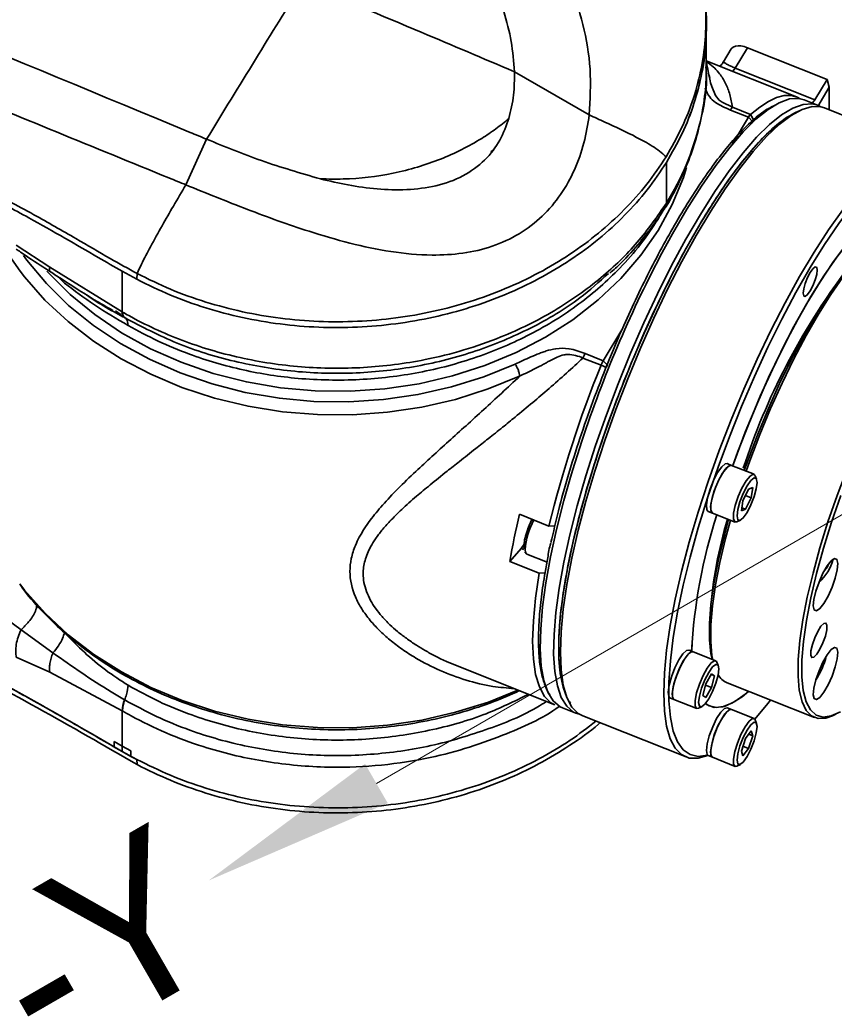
# Model space of a CAD drawing. Header units: millimetres. Extents: x -2031 to 1277, y -458 to 5880.
# Tile 47 of 61: x 1249.81 to 1258.53, y 2697.36 to 2707.9. Entities that reach past the tile are written whole.
import ezdxf
from ezdxf.enums import TextEntityAlignment as Align

# ---------------------------------------------------------------- set-up
doc = ezdxf.new("R2010")
doc.units = ezdxf.units.MM
doc.header["$LTSCALE"] = 5
for name, color, linetype, lineweight in [('1轮廓实线层', 7, 'Continuous', 18), ('6文字层', 3, 'Continuous', 13), ('7标注层', 4, 'Continuous', 13)]:
    doc.layers.add(name, color=color, linetype=linetype, lineweight=lineweight)

msp = doc.modelspace()

# ---------------------------------------------------------------- linework, layer by layer
at = {"linetype": 'Continuous', "lineweight": 35}
for p, q in [((1257.161, 2707.389), (1257.161, 2707.827)), ((1257.428, 2707.582), (1257.345, 2707.443)), ((1257.6, 2707.595), (1257.47, 2707.378)), ((1257.6, 2707.595), (1258.454, 2707.256)), ((1257.163, 2707.436), (1257.159, 2707.446)), ((1258.127, 2707.07), (1257.161, 2707.454)), ((1255.908, 2706.876), (1255.107, 2707.339)), ((1257.47, 2707.378), (1258.324, 2707.038)), ((1258.324, 2707.038), (1258.454, 2707.256)), ((1258.454, 2707.256), (1258.477, 2707.172)), ((1258.477, 2707.172), (1258.355, 2706.968)), ((1258.477, 2706.931), (1258.477, 2707.172)), ((1258.352, 2706.981), (1258.208, 2707.038)), ((1257.611, 2706.852), (1257.418, 2706.929)), ((1257.441, 2706.959), (1257.634, 2706.882)), ((1257.668, 2706.821), (1257.634, 2706.882)), ((1257.89, 2706.977), (1257.853, 2706.959)), ((1258.164, 2706.925), (1258.117, 2706.902)), ((1259.53, 2706.512), (1258.424, 2706.952)), ((1257.437, 2706.56), (1257.611, 2706.852)), ((1257.656, 2706.806), (1257.611, 2706.852)), ((1257.656, 2706.806), (1257.643, 2706.785)), ((1251.813, 2706.617), (1251.59, 2706.129)), ((1254.853, 2706.481), (1254.883, 2706.504)), ((1256.734, 2706.369), (1256.734, 2705.934)), ((1254.238, 2706.115), (1254.239, 2706.115)), ((1256.675, 2705.817), (1256.645, 2705.762)), ((1249.776, 2705.485), (1250.133, 2705.249)), ((1250.133, 2705.249), (1250.91, 2704.769)), ((1251.067, 2705.118), (1250.91, 2705.204)), ((1250.91, 2704.769), (1250.91, 2705.204)), ((1251.067, 2705.118), (1250.91, 2705.204)), ((1250.291, 2705.078), (1250.229, 2705.14)), ((1251.067, 2705.118), (1251.07, 2705.179)), ((1250.897, 2704.738), (1250.838, 2704.78)), ((1250.91, 2704.769), (1250.913, 2704.768)), ((1250.922, 2704.713), (1250.866, 2704.745)), ((1250.936, 2704.708), (1250.934, 2704.709)), ((1256.057, 2704.246), (1256.266, 2704.596)), ((1256.034, 2704.2), (1255.841, 2704.276)), ((1255.864, 2704.323), (1256.057, 2704.246)), ((1256.102, 2704.2), (1256.057, 2704.246)), ((1256.091, 2704.176), (1256.034, 2704.2)), ((1257.429, 2703.128), (1257.384, 2703.146)), ((1257.672, 2703.032), (1257.429, 2703.128)), ((1257.699, 2702.979), (1257.685, 2703.016)), ((1257.552, 2702.75), (1257.613, 2702.874)), ((1257.613, 2702.874), (1257.658, 2702.89)), ((1257.658, 2702.89), (1257.642, 2702.782)), ((1257.58, 2702.806), (1257.642, 2702.782)), ((1257.642, 2702.782), (1257.581, 2702.658)), ((1257.536, 2702.642), (1257.552, 2702.75)), ((1257.541, 2702.674), (1257.581, 2702.658)), ((1255.162, 2702.604), (1255.477, 2702.479)), ((1257.181, 2702.635), (1257.226, 2702.617)), ((1257.226, 2702.617), (1257.468, 2702.521)), ((1257.581, 2702.658), (1257.536, 2702.642)), ((1255.542, 2702.482), (1255.477, 2702.479)), ((1257.489, 2702.523), (1257.525, 2702.54)), ((1255.178, 2702.238), (1255.213, 2702.285)), ((1255.058, 2702.098), (1255.178, 2702.238)), ((1255.178, 2702.238), (1255.208, 2702.226)), ((1255.22, 2702.203), (1255.241, 2702.177)), ((1255.241, 2702.177), (1255.456, 2702.091)), ((1255.373, 2701.973), (1255.058, 2702.098)), ((1258.458, 2702.042), (1258.425, 2702.004)), ((1258.45, 2702.045), (1258.458, 2702.042)), ((1258.468, 2702.071), (1258.458, 2702.042)), ((1255.373, 2701.973), (1255.438, 2701.979)), ((1258.366, 2701.876), (1258.374, 2701.88)), ((1249.358, 2701.716), (1249.827, 2701.369)), ((1249.827, 2701.369), (1250.168, 2701.121)), ((1257.019, 2701.134), (1256.974, 2701.152)), ((1257.261, 2701.038), (1257.019, 2701.134)), ((1250.133, 2700.915), (1249.776, 2701.075)), ((1254.494, 2700.982), (1255.541, 2700.565)), ((1257.289, 2700.985), (1257.275, 2701.022)), ((1250.91, 2700.501), (1250.133, 2700.915)), ((1257.155, 2700.79), (1257.218, 2700.896)), ((1257.215, 2700.891), (1257.25, 2700.877)), ((1257.218, 2700.896), (1257.25, 2700.877)), ((1257.25, 2700.877), (1257.218, 2700.752)), ((1257.124, 2700.665), (1257.155, 2700.79)), ((1257.152, 2700.778), (1257.218, 2700.752)), ((1257.384, 2700.801), (1258.319, 2700.429)), ((1255.649, 2700.695), (1255.668, 2700.645)), ((1257.155, 2700.646), (1257.124, 2700.665)), ((1257.218, 2700.752), (1257.155, 2700.646)), ((1250.934, 2700.621), (1250.936, 2700.619)), ((1256.77, 2700.641), (1256.815, 2700.623)), ((1256.815, 2700.623), (1257.058, 2700.526)), ((1250.91, 2700.501), (1250.91, 2700.124)), ((1250.913, 2700.5), (1250.91, 2700.501)), ((1255.622, 2700.533), (1255.766, 2700.476)), ((1255.766, 2700.476), (1255.803, 2700.465)), ((1257.079, 2700.529), (1257.114, 2700.546)), ((1257.429, 2700.516), (1257.384, 2700.534)), ((1257.412, 2700.515), (1257.429, 2700.516)), ((1257.672, 2700.419), (1257.429, 2700.516)), ((1258.512, 2700.45), (1258.548, 2700.467)), ((1255.838, 2700.447), (1256.944, 2700.008)), ((1257.699, 2700.367), (1257.685, 2700.404)), ((1257.581, 2700.206), (1257.642, 2700.287)), ((1257.615, 2700.251), (1257.658, 2700.234)), ((1257.642, 2700.287), (1257.658, 2700.234)), ((1250.91, 2700.124), (1250.824, 2700.173)), ((1250.824, 2700.115), (1250.824, 2700.173)), ((1257.536, 2700.072), (1257.581, 2700.206)), ((1257.658, 2700.234), (1257.613, 2700.1)), ((1250.91, 2700.066), (1250.824, 2700.115)), ((1251.002, 2700.073), (1250.91, 2700.124)), ((1250.91, 2700.124), (1250.91, 2700.066)), ((1251.067, 2699.98), (1250.91, 2700.066)), ((1251.002, 2700.015), (1250.91, 2700.066)), ((1251.002, 2700.073), (1251.002, 2700.015)), ((1257.552, 2700.019), (1257.536, 2700.072)), ((1257.613, 2700.1), (1257.552, 2700.019)), ((1257.553, 2700.124), (1257.613, 2700.1)), ((1251.067, 2699.98), (1251.002, 2700.015)), ((1251.067, 2699.98), (1251.07, 2699.926)), ((1257.181, 2700.023), (1257.226, 2700.005)), ((1257.226, 2700.005), (1257.468, 2699.908)), ((1257.489, 2699.91), (1257.525, 2699.927))]:
    msp.add_line(p, q, dxfattribs=at)
at = {"linetype": 'Continuous', "lineweight": 35, "flags": 128}
for points in [[(1257.428, 2707.582), (1257.434, 2707.59), (1257.45, 2707.603), (1257.473, 2707.612), (1257.5, 2707.615), (1257.531, 2707.614), (1257.565, 2707.607), (1257.6, 2707.595)], [(1257.182, 2707.342), (1257.202, 2707.241), (1257.207, 2707.219), (1257.219, 2707.179), (1257.259, 2707.083), (1257.3, 2707.035), (1257.329, 2707.014), (1257.441, 2706.959), (1257.441, 2706.959), (1257.441, 2706.959)], [(1257.47, 2707.378), (1257.457, 2707.358), (1257.445, 2707.341)], [(1258.352, 2706.981), (1258.294, 2706.995), (1258.196, 2706.989), (1258.086, 2706.95), (1257.966, 2706.878), (1257.836, 2706.773), (1257.699, 2706.637), (1257.555, 2706.471), (1257.405, 2706.277), (1257.253, 2706.057), (1257.098, 2705.813), (1256.943, 2705.548), (1256.789, 2705.264), (1256.638, 2704.964), (1256.491, 2704.651), (1256.35, 2704.329), (1256.216, 2704.001), (1256.091, 2703.67), (1255.976, 2703.34)], [(1258.208, 2707.038), (1258.15, 2707.052), (1258.052, 2707.047), (1257.942, 2707.007), (1257.822, 2706.935), (1257.692, 2706.83), (1257.555, 2706.694), (1257.411, 2706.528), (1257.261, 2706.334), (1257.109, 2706.114), (1256.954, 2705.87), (1256.799, 2705.605), (1256.668, 2705.366)], [(1257.634, 2706.882), (1257.733, 2706.961), (1257.826, 2707.021), (1257.913, 2707.062), (1257.994, 2707.083), (1258.068, 2707.085), (1258.134, 2707.067), (1258.166, 2707.05)], [(1258.387, 2706.963), (1258.379, 2706.968), (1258.352, 2706.981)], [(1258.117, 2706.902), (1258.082, 2706.884), (1257.96, 2706.804), (1257.83, 2706.693), (1257.692, 2706.551), (1257.548, 2706.38), (1257.4, 2706.182), (1257.248, 2705.958), (1257.095, 2705.711), (1256.942, 2705.444), (1256.79, 2705.159), (1256.642, 2704.859), (1256.498, 2704.548), (1256.36, 2704.228), (1256.23, 2703.902), (1256.108, 2703.575), (1255.997, 2703.249), (1255.897, 2702.928), (1255.81, 2702.615), (1255.735, 2702.313), (1255.675, 2702.026), (1255.629, 2701.755), (1255.598, 2701.506), (1255.582, 2701.278), (1255.582, 2701.076), (1255.598, 2700.901), (1255.629, 2700.754), (1255.649, 2700.695)], [(1258.424, 2706.952), (1258.388, 2706.963), (1258.293, 2706.965), (1258.186, 2706.934), (1258.069, 2706.87), (1257.941, 2706.774), (1257.806, 2706.645), (1257.663, 2706.487), (1257.515, 2706.3), (1257.363, 2706.086), (1257.209, 2705.848), (1257.053, 2705.587), (1256.899, 2705.308), (1256.747, 2705.012), (1256.599, 2704.702), (1256.456, 2704.382), (1256.321, 2704.055), (1256.193, 2703.725), (1256.075, 2703.394), (1255.968, 2703.066), (1255.873, 2702.745), (1255.791, 2702.434), (1255.723, 2702.135), (1255.669, 2701.853), (1255.63, 2701.589), (1255.607, 2701.348), (1255.599, 2701.13)], [(1254.883, 2706.504), (1254.885, 2706.51), (1254.888, 2706.515)], [(1258.273, 2705.243), (1258.426, 2705.49), (1258.578, 2705.714), (1258.726, 2705.912), (1258.87, 2706.083), (1259.008, 2706.225), (1259.138, 2706.336), (1259.259, 2706.416), (1259.315, 2706.443)], [(1256.95, 2706.314), (1256.916, 2706.208), (1256.797, 2705.919), (1256.645, 2705.641), (1256.46, 2705.376), (1256.245, 2705.127), (1256.002, 2704.897), (1255.732, 2704.686), (1255.439, 2704.498), (1255.125, 2704.334), (1254.792, 2704.196), (1254.445, 2704.084), (1254.087, 2704.001), (1253.72, 2703.946), (1253.348, 2703.92), (1252.975, 2703.924), (1252.604, 2703.958), (1252.239, 2704.02), (1251.883, 2704.111), (1251.54, 2704.23), (1251.212, 2704.375), (1250.903, 2704.546), (1250.616, 2704.74), (1250.353, 2704.956), (1250.117, 2705.191), (1250.104, 2705.205)], [(1259.197, 2705.943), (1259.133, 2705.919), (1259.025, 2705.856), (1258.908, 2705.76), (1258.783, 2705.634), (1258.652, 2705.479), (1258.516, 2705.297), (1258.378, 2705.09), (1258.238, 2704.861), (1258.098, 2704.612), (1257.961, 2704.346), (1257.828, 2704.067), (1257.7, 2703.778), (1257.578, 2703.483), (1257.466, 2703.185), (1257.441, 2703.115)], [(1257.441, 2703.115), (1257.499, 2703.275), (1257.615, 2703.573), (1257.738, 2703.867), (1257.868, 2704.153), (1258.003, 2704.428), (1258.141, 2704.689), (1258.28, 2704.933), (1258.42, 2705.155), (1258.558, 2705.355), (1258.692, 2705.529), (1258.821, 2705.676), (1258.944, 2705.792), (1259.058, 2705.878), (1259.163, 2705.932), (1259.197, 2705.943)], [(1256.705, 2700.69), (1256.713, 2700.908), (1256.736, 2701.15), (1256.775, 2701.413), (1256.829, 2701.695), (1256.897, 2701.994), (1256.979, 2702.305), (1257.074, 2702.626), (1257.181, 2702.954), (1257.299, 2703.285), (1257.426, 2703.615), (1257.562, 2703.942), (1257.705, 2704.262), (1257.853, 2704.572), (1258.005, 2704.868), (1258.159, 2705.148), (1258.314, 2705.408), (1258.469, 2705.646), (1258.621, 2705.86)], [(1259.305, 2705.633), (1259.267, 2705.643), (1259.184, 2705.638), (1259.089, 2705.601), (1258.984, 2705.531), (1258.87, 2705.43), (1258.75, 2705.299), (1258.623, 2705.14), (1258.493, 2704.954), (1258.361, 2704.746), (1258.229, 2704.516), (1258.098, 2704.269), (1257.971, 2704.008), (1257.849, 2703.736), (1257.733, 2703.457), (1257.626, 2703.175), (1257.587, 2703.066)], [(1249.816, 2705.205), (1249.673, 2705.408), (1249.583, 2705.556)], [(1257.567, 2703.074), (1257.611, 2703.197), (1257.72, 2703.481), (1257.836, 2703.762), (1257.96, 2704.035), (1258.089, 2704.296), (1258.221, 2704.543), (1258.354, 2704.771), (1258.487, 2704.978), (1258.617, 2705.16), (1258.743, 2705.315), (1258.863, 2705.44), (1258.976, 2705.535), (1259.077, 2705.596)], [(1249.852, 2705.371), (1249.888, 2705.323), (1250.098, 2705.072), (1250.336, 2704.838), (1250.601, 2704.623), (1250.89, 2704.431), (1251.2, 2704.262), (1251.528, 2704.117), (1251.871, 2703.999), (1252.227, 2703.908), (1252.592, 2703.846), (1252.962, 2703.812), (1253.335, 2703.807), (1253.707, 2703.831), (1254.074, 2703.884), (1254.433, 2703.966), (1254.781, 2704.075), (1255.114, 2704.21)], [(1255.163, 2704.081), (1254.827, 2703.945), (1254.477, 2703.834), (1254.116, 2703.751), (1253.747, 2703.695), (1253.374, 2703.669), (1252.998, 2703.671), (1252.625, 2703.701), (1252.257, 2703.76), (1251.897, 2703.847), (1251.549, 2703.961), (1251.215, 2704.102), (1250.899, 2704.267), (1250.603, 2704.455), (1250.331, 2704.666), (1250.083, 2704.896), (1249.863, 2705.144), (1249.816, 2705.205)], [(1257.173, 2700.028), (1257.075, 2700.014), (1256.987, 2700.033), (1256.913, 2700.085), (1256.853, 2700.17), (1256.807, 2700.286), (1256.776, 2700.432), (1256.76, 2700.608), (1256.76, 2700.81), (1256.776, 2701.037), (1256.807, 2701.287), (1256.853, 2701.557), (1256.913, 2701.845), (1256.987, 2702.147), (1257.075, 2702.46), (1257.175, 2702.781), (1257.286, 2703.107), (1257.408, 2703.434), (1257.538, 2703.759), (1257.676, 2704.08), (1257.819, 2704.391), (1257.968, 2704.691), (1258.12, 2704.976), (1258.273, 2705.243)], [(1258.347, 2705.218), (1258.342, 2705.246), (1258.325, 2705.251), (1258.301, 2705.231), (1258.273, 2705.191), (1258.244, 2705.136), (1258.22, 2705.074), (1258.204, 2705.015), (1258.198, 2704.968), (1258.204, 2704.94), (1258.22, 2704.935), (1258.244, 2704.955), (1258.273, 2704.995), (1258.301, 2705.05), (1258.325, 2705.112), (1258.342, 2705.171), (1258.347, 2705.218)], [(1258.377, 2702.245), (1258.463, 2702.522), (1258.561, 2702.804), (1258.668, 2703.086), (1258.784, 2703.365), (1258.906, 2703.636), (1259.033, 2703.898), (1259.164, 2704.145), (1259.296, 2704.374), (1259.428, 2704.583), (1259.558, 2704.768), (1259.685, 2704.927), (1259.805, 2705.058), (1259.919, 2705.159), (1260.024, 2705.229), (1260.119, 2705.267), (1260.202, 2705.272), (1260.274, 2705.244), (1260.331, 2705.183), (1260.366, 2705.114)], [(1255.976, 2703.34), (1255.872, 2703.014), (1255.78, 2702.695), (1255.701, 2702.386), (1255.636, 2702.092), (1255.586, 2701.814), (1255.551, 2701.555), (1255.531, 2701.32), (1255.527, 2701.108), (1255.539, 2700.924), (1255.567, 2700.768), (1255.609, 2700.643), (1255.667, 2700.55), (1255.739, 2700.489), (1255.766, 2700.476)], [(1255.832, 2703.397), (1255.728, 2703.071), (1255.699, 2702.976)], [(1257.226, 2702.617), (1257.222, 2702.619), (1257.208, 2702.651), (1257.21, 2702.713), (1257.228, 2702.796), (1257.259, 2702.89), (1257.3, 2702.981), (1257.344, 2703.058), (1257.386, 2703.11), (1257.42, 2703.13), (1257.429, 2703.128)], [(1257.384, 2703.146), (1257.363, 2703.144), (1257.326, 2703.112), (1257.282, 2703.05)], [(1257.429, 2703.128), (1257.408, 2703.126), (1257.371, 2703.094), (1257.327, 2703.032)], [(1257.282, 2703.05), (1257.239, 2702.966), (1257.201, 2702.872), (1257.175, 2702.781), (1257.162, 2702.704), (1257.167, 2702.653), (1257.181, 2702.635)], [(1257.327, 2703.032), (1257.284, 2702.948), (1257.246, 2702.854), (1257.22, 2702.763), (1257.207, 2702.686), (1257.212, 2702.635), (1257.226, 2702.617)], [(1257.489, 2702.523), (1257.465, 2702.523), (1257.451, 2702.554), (1257.453, 2702.616), (1257.471, 2702.7), (1257.502, 2702.793), (1257.542, 2702.885), (1257.587, 2702.961), (1257.629, 2703.013), (1257.663, 2703.033), (1257.684, 2703.018), (1257.685, 2703.016)], [(1257.673, 2702.793), (1257.696, 2702.878), (1257.704, 2702.946), (1257.696, 2702.986), (1257.673, 2702.993), (1257.638, 2702.965), (1257.597, 2702.907), (1257.556, 2702.827), (1257.521, 2702.738), (1257.498, 2702.654), (1257.49, 2702.586), (1257.498, 2702.545), (1257.521, 2702.538), (1257.556, 2702.566), (1257.597, 2702.624), (1257.638, 2702.704), (1257.673, 2702.793)], [(1255.699, 2702.976), (1255.636, 2702.752), (1255.557, 2702.443), (1255.492, 2702.149), (1255.442, 2701.871), (1255.407, 2701.613), (1255.388, 2701.377), (1255.384, 2701.166), (1255.395, 2700.981), (1255.423, 2700.826), (1255.465, 2700.7), (1255.523, 2700.607), (1255.595, 2700.546), (1255.622, 2700.533)], [(1258.6, 2702.804), (1258.502, 2702.52), (1258.414, 2702.241)], [(1257.222, 2701.053), (1257.21, 2701.111), (1257.195, 2701.26), (1257.195, 2701.436), (1257.211, 2701.638), (1257.243, 2701.861), (1257.289, 2702.104), (1257.351, 2702.363), (1257.4, 2702.548)], [(1257.42, 2702.54), (1257.367, 2702.347), (1257.306, 2702.09), (1257.259, 2701.848), (1257.227, 2701.624), (1257.21, 2701.422), (1257.208, 2701.245), (1257.221, 2701.094), (1257.229, 2701.051)], [(1258.512, 2700.45), (1258.441, 2700.424), (1258.357, 2700.419), (1258.286, 2700.447), (1258.228, 2700.507), (1258.185, 2700.599), (1258.156, 2700.722), (1258.143, 2700.873), (1258.145, 2701.051), (1258.162, 2701.253), (1258.194, 2701.476), (1258.241, 2701.718), (1258.303, 2701.976), (1258.377, 2702.245)], [(1258.414, 2702.241), (1258.34, 2701.97), (1258.278, 2701.711), (1258.232, 2701.468), (1258.2, 2701.245), (1258.184, 2701.043), (1258.184, 2700.867), (1258.199, 2700.718), (1258.23, 2700.599), (1258.276, 2700.511), (1258.337, 2700.456), (1258.411, 2700.435), (1258.498, 2700.447), (1258.596, 2700.492)], [(1255.222, 2702.226), (1255.226, 2702.197), (1255.241, 2702.177)], [(1258.541, 2701.921), (1258.563, 2702.009), (1258.568, 2702.079), (1258.559, 2702.121), (1258.534, 2702.131), (1258.498, 2702.107), (1258.454, 2702.052), (1258.409, 2701.973), (1258.367, 2701.879), (1258.333, 2701.782), (1258.312, 2701.693), (1258.306, 2701.624), (1258.316, 2701.582), (1258.34, 2701.572), (1258.377, 2701.596), (1258.42, 2701.651), (1258.466, 2701.73), (1258.508, 2701.824), (1258.541, 2701.921)], [(1255.541, 2700.565), (1255.498, 2700.588), (1255.429, 2700.656), (1255.374, 2700.757), (1255.334, 2700.89), (1255.31, 2701.053), (1255.302, 2701.246), (1255.31, 2701.464), (1255.334, 2701.708), (1255.373, 2701.973)], [(1249.812, 2701.862), (1249.865, 2701.794), (1250.085, 2701.546), (1250.332, 2701.316), (1250.605, 2701.106), (1250.901, 2700.918), (1251.217, 2700.753), (1251.55, 2700.613), (1251.898, 2700.499), (1252.258, 2700.412), (1252.626, 2700.353), (1252.999, 2700.322), (1253.374, 2700.32), (1253.748, 2700.347), (1254.117, 2700.403), (1254.478, 2700.486), (1254.828, 2700.596), (1255.142, 2700.724)], [(1258.435, 2701.302), (1258.45, 2701.368), (1258.452, 2701.417), (1258.441, 2701.441), (1258.419, 2701.437), (1258.388, 2701.406), (1258.354, 2701.352), (1258.322, 2701.283), (1258.296, 2701.21), (1258.281, 2701.144), (1258.279, 2701.096), (1258.29, 2701.071), (1258.312, 2701.075), (1258.343, 2701.107), (1258.377, 2701.161), (1258.409, 2701.23), (1258.435, 2701.302)], [(1255.599, 2701.13), (1255.607, 2700.939), (1255.63, 2700.776), (1255.669, 2700.643), (1255.723, 2700.542), (1255.791, 2700.472), (1255.838, 2700.447)], [(1256.974, 2701.152), (1256.949, 2701.148), (1256.91, 2701.111), (1256.866, 2701.046), (1256.823, 2700.96), (1256.787, 2700.866)], [(1256.815, 2700.623), (1256.815, 2700.623), (1256.799, 2700.651), (1256.799, 2700.709), (1256.815, 2700.79), (1256.844, 2700.884), (1256.884, 2700.976), (1256.928, 2701.055), (1256.971, 2701.111), (1257.006, 2701.135), (1257.019, 2701.134)], [(1257.019, 2701.134), (1256.994, 2701.13), (1256.955, 2701.093), (1256.911, 2701.028), (1256.868, 2700.942), (1256.832, 2700.848)], [(1258.541, 2700.971), (1258.563, 2701.059), (1258.568, 2701.129), (1258.559, 2701.171), (1258.534, 2701.181), (1258.498, 2701.157), (1258.454, 2701.102), (1258.409, 2701.023), (1258.367, 2700.929), (1258.333, 2700.832), (1258.312, 2700.743), (1258.306, 2700.674), (1258.316, 2700.632), (1258.34, 2700.622), (1258.377, 2700.646), (1258.42, 2700.701), (1258.466, 2700.78), (1258.508, 2700.874), (1258.541, 2700.971)], [(1257.079, 2700.529), (1257.057, 2700.527), (1257.041, 2700.554), (1257.041, 2700.613), (1257.057, 2700.694), (1257.087, 2700.787), (1257.127, 2700.879), (1257.171, 2700.959), (1257.213, 2701.014), (1257.249, 2701.038), (1257.272, 2701.028), (1257.275, 2701.022)], [(1257.294, 2700.951), (1257.286, 2700.992), (1257.263, 2700.998), (1257.228, 2700.971), (1257.187, 2700.913), (1257.146, 2700.833), (1257.111, 2700.744), (1257.088, 2700.659), (1257.079, 2700.591), (1257.088, 2700.551), (1257.111, 2700.544), (1257.146, 2700.572), (1257.187, 2700.63), (1257.228, 2700.709), (1257.263, 2700.798), (1257.286, 2700.883), (1257.294, 2700.951)], [(1256.787, 2700.866), (1256.762, 2700.776), (1256.752, 2700.702), (1256.758, 2700.655), (1256.77, 2700.641)], [(1256.832, 2700.848), (1256.807, 2700.758), (1256.797, 2700.684), (1256.803, 2700.637), (1256.815, 2700.623)], [(1257.178, 2700.024), (1257.074, 2699.994), (1256.979, 2699.997), (1256.897, 2700.033), (1256.829, 2700.102), (1256.775, 2700.203), (1256.736, 2700.336), (1256.713, 2700.499), (1256.705, 2700.69)], [(1257.152, 2700.58), (1257.191, 2700.555), (1257.271, 2700.537), (1257.363, 2700.552), (1257.466, 2700.6), (1257.578, 2700.68), (1257.614, 2700.71)], [(1257.614, 2700.71), (1257.543, 2700.652), (1257.433, 2700.582), (1257.334, 2700.544), (1257.245, 2700.539), (1257.17, 2700.567), (1257.152, 2700.58)], [(1257.848, 2700.617), (1257.819, 2700.579), (1257.68, 2700.413)], [(1257.384, 2700.534), (1257.355, 2700.527), (1257.315, 2700.486), (1257.271, 2700.418), (1257.229, 2700.33), (1257.193, 2700.236), (1257.17, 2700.147), (1257.162, 2700.076)], [(1257.429, 2700.516), (1257.4, 2700.509), (1257.36, 2700.468), (1257.316, 2700.4), (1257.274, 2700.312), (1257.238, 2700.218), (1257.215, 2700.129), (1257.207, 2700.058)], [(1257.226, 2700.005), (1257.21, 2700.027), (1257.208, 2700.082), (1257.222, 2700.161), (1257.25, 2700.254), (1257.289, 2700.347), (1257.333, 2700.428), (1257.376, 2700.487), (1257.412, 2700.515)], [(1257.489, 2699.91), (1257.471, 2699.908), (1257.453, 2699.931), (1257.451, 2699.986), (1257.465, 2700.065), (1257.493, 2700.157), (1257.532, 2700.25), (1257.576, 2700.332), (1257.619, 2700.391), (1257.655, 2700.419), (1257.655, 2700.419)], [(1257.673, 2700.38), (1257.638, 2700.353), (1257.597, 2700.295), (1257.556, 2700.215), (1257.521, 2700.126), (1257.498, 2700.041), (1257.49, 2699.973), (1257.498, 2699.933), (1257.521, 2699.926), (1257.556, 2699.954), (1257.597, 2700.012), (1257.638, 2700.091), (1257.673, 2700.18), (1257.696, 2700.265), (1257.704, 2700.333), (1257.696, 2700.373), (1257.673, 2700.38)], [(1257.655, 2700.419), (1257.68, 2700.413), (1257.685, 2700.404)], [(1257.162, 2700.076), (1257.17, 2700.033), (1257.181, 2700.023)], [(1257.207, 2700.058), (1257.215, 2700.015), (1257.226, 2700.005)]]:
    msp.add_lwpolyline(points, dxfattribs=at)
at = {"linetype": 'Continuous', "lineweight": 35}
for centre, radius, start, end in [((1257.723, 2706.791), 0.128, 134.0884, 151.014), ((1268.447, 2699.198), 13.296, 152.361, 161.5889), ((1264.433, 2700.863), 7.23, 143.1417, 162.0068), ((1250.971, 2704.758), 0.0619, 170.0881, 232.8001), ((1256.353, 2704.073), 0.343, 149.6296, 158.3351), ((1267.517, 2699.529), 12.396, 157.8669, 166.2355), ((1256.25, 2704.113), 0.172, 149.6296, 158.3351), ((1262.894, 2700.747), 7.952, 166.4945, 170.2155), ((1262.653, 2700.852), 5.656, 162.0174, 177.0851), ((1262.788, 2700.827), 5.793, 162.196, 176.9064), ((1255.975, 2702.176), 0.755, 150.8851, 176.2117), ((1261.975, 2701.196), 4.785, 163.5223, 175.5335), ((1256.021, 2702.107), 0.557, 160.4143, 176.5807), ((1258.039, 2702.252), 0.497, 311.1454, 345.1022), ((1257.644, 2701.289), 0.826, 326.7569, 345.7371), ((1257.47, 2700.994), 0.211, 209.7051, 245.9721), ((1251.285, 2700.489), 0.375, 159.513, 178.1662)]:
    msp.add_arc(centre, radius, start, end, dxfattribs=at)
msp.add_ellipse((1258.144, 2707.225), major_axis=(-0.149, 0.22), ratio=0.605839, start_param=3.130722, end_param=3.417338, dxfattribs=at)
for points, knots in [([(1240.308, 2711.468), (1242.194, 2710.658), (1245.969, 2709.038), (1249.746, 2707.473), (1251.636, 2706.69)], [0, 0, 0, 0, 0.499579, 1, 1, 1, 1]), ([(1255.908, 2706.876), (1255.917, 2707.04), (1255.935, 2707.364), (1255.851, 2707.844), (1255.703, 2708.308), (1255.49, 2708.751), (1255.218, 2709.169), (1254.889, 2709.554), (1254.518, 2709.895), (1254.235, 2710.081), (1254.097, 2710.17)], [0, 0, 0, 0, 0.129722, 0.257292, 0.3835, 0.509071, 0.634694, 0.76082, 0.884224, 1, 1, 1, 1]), ([(1251.07, 2705.179), (1250.973, 2705.233), (1250.753, 2705.355), (1250.388, 2705.57), (1249.938, 2705.825), (1249.404, 2706.114), (1248.722, 2706.464), (1247.894, 2706.862), (1246.931, 2707.289), (1245.939, 2707.694), (1244.949, 2708.065), (1243.986, 2708.397), (1243.052, 2708.693), (1242.148, 2708.963), (1241.257, 2709.223), (1240.35, 2709.496), (1239.743, 2709.698), (1239.43, 2709.803)], [0, 0, 0, 0, 0.026968, 0.061474, 0.103778, 0.153388, 0.209284, 0.289693, 0.375104, 0.462146, 0.545781, 0.626451, 0.703372, 0.776932, 0.848759, 0.921745, 1, 1, 1, 1]), ([(1255.107, 2707.339), (1255.098, 2707.447), (1255.081, 2707.664), (1254.998, 2707.986), (1254.881, 2708.304), (1254.727, 2708.614), (1254.538, 2708.914), (1254.313, 2709.199), (1254.049, 2709.471), (1253.835, 2709.626), (1253.726, 2709.705)], [0, 0, 0, 0, 0.120225, 0.242086, 0.365255, 0.489477, 0.614378, 0.739626, 0.866913, 1, 1, 1, 1]), ([(1252.844, 2708.292), (1252.674, 2708.018), (1252.328, 2707.46), (1251.987, 2706.902), (1251.813, 2706.617)], [0, 0, 0, 0, 0.490946, 1, 1, 1, 1]), ([(1252.844, 2708.292), (1253.266, 2708.115), (1254.02, 2707.799), (1254.775, 2707.48), (1255.107, 2707.339)], [0, 0, 0, 0, 0.5596565, 1, 1, 1, 1]), ([(1246.593, 2708.186), (1247.396, 2707.853), (1249.002, 2707.186), (1250.607, 2706.53), (1251.41, 2706.203)], [0, 0, 0, 0, 0.499953, 1, 1, 1, 1]), ([(1256.734, 2706.369), (1256.793, 2706.471), (1256.91, 2706.675), (1257.035, 2706.998), (1257.121, 2707.328), (1257.161, 2707.665), (1257.168, 2707.912), (1257.15, 2708.045), (1257.147, 2708.066)], [0, 0, 0, 0, 0.192762, 0.385525, 0.578287, 0.77105, 0.963812, 1, 1, 1, 1]), ([(1256.734, 2706.369), (1256.793, 2706.471), (1256.91, 2706.675), (1257.036, 2706.998), (1257.118, 2707.328), (1257.156, 2707.557), (1257.156, 2707.675), (1257.156, 2707.679)], [0, 0, 0, 0, 0.247406, 0.494811, 0.742217, 0.989622, 1, 1, 1, 1]), ([(1257.161, 2707.444), (1257.167, 2707.44), (1257.2, 2707.422), (1257.248, 2707.38), (1257.313, 2707.309), (1257.369, 2707.217), (1257.417, 2707.099), (1257.433, 2707.006), (1257.441, 2706.959)], [0, 0, 0, 0, 0.04519, 0.221132, 0.369948, 0.585328, 0.792737, 1, 1, 1, 1]), ([(1257.197, 2707.269), (1257.192, 2707.292), (1257.179, 2707.349), (1257.168, 2707.408), (1257.161, 2707.442)], [0, 0, 0, 0, 0.418317, 1, 1, 1, 1]), ([(1257.342, 2707.445), (1257.336, 2707.432), (1257.326, 2707.412), (1257.309, 2707.402), (1257.302, 2707.398)], [0, 0, 0, 0, 0.6381669, 1, 1, 1, 1]), ([(1257.47, 2707.378), (1257.454, 2707.385), (1257.435, 2707.392), (1257.403, 2707.407), (1257.374, 2707.423), (1257.349, 2707.439), (1257.347, 2707.442), (1257.346, 2707.443)], [0, 0, 0, 0, 0.201913, 0.229552, 0.468012, 0.727599, 1, 1, 1, 1]), ([(1255.048, 2706.839), (1255.068, 2706.922), (1255.108, 2707.087), (1255.107, 2707.256), (1255.107, 2707.339)], [0, 0, 0, 0, 0.5044413, 1, 1, 1, 1]), ([(1256.726, 2705.889), (1256.731, 2705.897), (1256.792, 2705.995), (1256.887, 2706.186), (1257.002, 2706.456), (1257.084, 2706.727), (1257.136, 2707.005), (1257.161, 2707.208), (1257.158, 2707.316), (1257.158, 2707.326)], [0, 0, 0, 0, 0.019596, 0.228386, 0.415122, 0.595312, 0.784384, 0.979534, 1, 1, 1, 1]), ([(1256.734, 2705.934), (1256.734, 2705.934), (1256.816, 2706.065), (1256.96, 2706.34), (1257.107, 2706.812), (1257.178, 2707.17), (1257.158, 2707.375), (1257.156, 2707.391)], [0, 0, 0, 0, 0.000003, 0.292552, 0.590786, 0.968344, 1, 1, 1, 1]), ([(1257.418, 2706.929), (1257.362, 2706.953), (1257.278, 2706.989), (1257.185, 2707.073), (1257.161, 2707.129), (1257.147, 2707.161)], [0, 0, 0, 0, 0.464204, 0.692931, 1, 1, 1, 1]), ([(1251.59, 2706.129), (1251.809, 2706.04), (1252.241, 2705.864), (1252.827, 2705.652), (1253.341, 2705.501), (1253.781, 2705.407), (1254.189, 2705.369), (1254.556, 2705.389), (1254.874, 2705.462), (1255.165, 2705.597), (1255.414, 2705.788), (1255.612, 2706.024), (1255.758, 2706.291), (1255.86, 2706.578), (1255.892, 2706.776), (1255.908, 2706.876)], [0, 0, 0, 0, 0.132261, 0.2612401, 0.3445298, 0.425641, 0.5054062, 0.5648618, 0.6243251, 0.6841029, 0.7445971, 0.8061836, 0.8692885, 0.9340772, 1, 1, 1, 1]), ([(1257.853, 2706.959), (1257.84, 2706.952), (1257.779, 2706.923), (1257.655, 2706.821), (1257.495, 2706.663), (1257.338, 2706.477), (1257.189, 2706.278), (1257.035, 2706.052), (1256.879, 2705.801), (1256.723, 2705.528), (1256.569, 2705.239), (1256.42, 2704.937), (1256.263, 2704.596), (1256.103, 2704.219), (1255.945, 2703.813), (1255.853, 2703.547), (1255.808, 2703.416)], [0, 0, 0, 0, 0.024457, 0.109107, 0.19614, 0.26417, 0.332211, 0.40169, 0.471178, 0.540657, 0.610145, 0.678176, 0.746217, 0.83324, 0.917893, 1, 1, 1, 1]), ([(1255.908, 2706.876), (1255.963, 2706.851), (1256.133, 2706.775), (1256.36, 2706.668), (1256.555, 2706.562), (1256.663, 2706.491), (1256.707, 2706.449), (1256.73, 2706.429)], [0, 0, 0, 0, 0.196927, 0.598735, 0.799518, 0.899868, 1, 1, 1, 1]), ([(1256.024, 2703.33), (1256.069, 2703.461), (1256.161, 2703.727), (1256.319, 2704.133), (1256.479, 2704.511), (1256.636, 2704.851), (1256.785, 2705.153), (1256.939, 2705.442), (1257.095, 2705.715), (1257.251, 2705.966), (1257.405, 2706.192), (1257.554, 2706.391), (1257.711, 2706.577), (1257.871, 2706.735), (1257.998, 2706.84), (1258.062, 2706.87), (1258.078, 2706.878)], [0, 0, 0, 0, 0.0816528, 0.1658377, 0.2523934, 0.3200517, 0.3877201, 0.456818, 0.5259263, 0.5950242, 0.6641325, 0.7317907, 0.7994591, 0.8860058, 0.970193, 1, 1, 1, 1]), ([(1253.03, 2706.192), (1253.129, 2706.169), (1253.328, 2706.123), (1253.638, 2706.08), (1253.955, 2706.07), (1254.27, 2706.108), (1254.563, 2706.212), (1254.798, 2706.385), (1254.962, 2706.601), (1255.019, 2706.76), (1255.048, 2706.839)], [0, 0, 0, 0, 0.123214, 0.248773, 0.375868, 0.503474, 0.630501, 0.756075, 0.879483, 1, 1, 1, 1]), ([(1253.03, 2706.192), (1253.111, 2706.191), (1253.373, 2706.186), (1253.725, 2706.229), (1254.069, 2706.315), (1254.395, 2706.427), (1254.675, 2706.568), (1254.91, 2706.726), (1255.002, 2706.801), (1255.048, 2706.839)], [0, 0, 0, 0, 0.10893, 0.349669, 0.472244, 0.591478, 0.824928, 0.912356, 1, 1, 1, 1]), ([(1251.636, 2706.69), (1251.665, 2706.678), (1251.724, 2706.654), (1251.783, 2706.629), (1251.813, 2706.617)], [0, 0, 0, 0, 0.501208, 1, 1, 1, 1]), ([(1250.91, 2705.204), (1250.824, 2705.253), (1250.619, 2705.371), (1250.288, 2705.564), (1249.877, 2705.795), (1249.416, 2706.044), (1248.909, 2706.306), (1248.563, 2706.475), (1248.389, 2706.56)], [0, 0, 0, 0, 0.104384, 0.249067, 0.40381, 0.59989, 0.798591, 1, 1, 1, 1]), ([(1250.91, 2705.204), (1250.824, 2705.253), (1250.619, 2705.371), (1250.288, 2705.564), (1249.877, 2705.795), (1249.416, 2706.044), (1248.909, 2706.306), (1248.563, 2706.475), (1248.389, 2706.56)], [0, 0, 0, 0, 0.104388, 0.249054, 0.40381, 0.599882, 0.798583, 1, 1, 1, 1]), ([(1251.813, 2706.617), (1252.007, 2706.537), (1252.402, 2706.375), (1252.819, 2706.254), (1253.03, 2706.192)], [0, 0, 0, 0, 0.492388, 1, 1, 1, 1]), ([(1251.41, 2706.203), (1251.44, 2706.19), (1251.5, 2706.166), (1251.56, 2706.141), (1251.59, 2706.129)], [0, 0, 0, 0, 0.498794, 1, 1, 1, 1]), ([(1251.59, 2706.129), (1251.546, 2706.054), (1251.461, 2705.91), (1251.335, 2705.69), (1251.221, 2705.484), (1251.129, 2705.311), (1251.085, 2705.213), (1251.07, 2705.179)], [0, 0, 0, 0, 0.25535, 0.486596, 0.722228, 0.906225, 1, 1, 1, 1]), ([(1250.913, 2704.768), (1250.935, 2704.755), (1251.136, 2704.641), (1251.543, 2704.451), (1252.168, 2704.266), (1252.825, 2704.166), (1253.494, 2704.16), (1254.078, 2704.234), (1254.567, 2704.356), (1255.038, 2704.52), (1255.544, 2704.77), (1256.032, 2705.116), (1256.438, 2705.505), (1256.636, 2705.791), (1256.734, 2705.934)], [0, 0, 0, 0, 0.011753, 0.108013, 0.205946, 0.303878, 0.401803, 0.499729, 0.563491, 0.627254, 0.725179, 0.823104, 0.911552, 1, 1, 1, 1]), ([(1256.734, 2705.934), (1256.734, 2705.918), (1256.733, 2705.9), (1256.721, 2705.888), (1256.72, 2705.886)], [0, 0, 0, 0, 0.857403, 1, 1, 1, 1]), ([(1256.129, 2705.184), (1256.168, 2705.219), (1256.286, 2705.323), (1256.453, 2705.514), (1256.609, 2705.714), (1256.692, 2705.841), (1256.72, 2705.886)], [0, 0, 0, 0, 0.165816, 0.498623, 0.824694, 1, 1, 1, 1]), ([(1256.645, 2705.762), (1256.584, 2705.671), (1256.463, 2705.488), (1256.189, 2705.177), (1255.806, 2704.841), (1255.29, 2704.52), (1254.71, 2704.272), (1254.093, 2704.108), (1253.445, 2704.031), (1252.81, 2704.043), (1252.196, 2704.137), (1251.696, 2704.284), (1251.288, 2704.453), (1251.078, 2704.567), (1250.973, 2704.625)], [0, 0, 0, 0, 0.057409, 0.115387, 0.211919, 0.311251, 0.407783, 0.507115, 0.603647, 0.702979, 0.793205, 0.885701, 0.942574, 1, 1, 1, 1]), ([(1249.773, 2705.441), (1249.789, 2705.431), (1249.884, 2705.365), (1250.007, 2705.285), (1250.114, 2705.216), (1250.141, 2705.198)], [0, 0, 0, 0, 0.126611, 0.777558, 1, 1, 1, 1]), ([(1250.133, 2705.249), (1250.132, 2705.239), (1250.129, 2705.219), (1250.133, 2705.203), (1250.14, 2705.201), (1250.141, 2705.2)], [0, 0, 0, 0, 0.412545, 0.825089, 1, 1, 1, 1]), ([(1250.141, 2705.199), (1250.18, 2705.173), (1250.347, 2705.065), (1250.567, 2704.923), (1250.753, 2704.817), (1250.809, 2704.785)], [0, 0, 0, 0, 0.17518, 0.750946, 1, 1, 1, 1]), ([(1256.113, 2705.181), (1256.014, 2705.091), (1255.768, 2704.868), (1255.288, 2704.585), (1254.701, 2704.337), (1254.07, 2704.175), (1253.415, 2704.102), (1252.754, 2704.118), (1252.107, 2704.228), (1251.488, 2704.418), (1251.12, 2704.611), (1250.936, 2704.708)], [0, 0, 0, 0, 0.0778184, 0.1932138, 0.3086177, 0.4240213, 0.5393853, 0.6547494, 0.7701692, 0.8855894, 1, 1, 1, 1]), ([(1250.973, 2704.625), (1250.849, 2704.697), (1250.602, 2704.84), (1250.395, 2704.998), (1250.291, 2705.078)], [0, 0, 0, 0, 0.4986254, 1, 1, 1, 1]), ([(1250.866, 2704.745), (1250.833, 2704.763), (1250.72, 2704.826), (1250.603, 2704.896), (1250.526, 2704.954), (1250.516, 2704.961)], [0, 0, 0, 0, 0.264209, 0.903666, 1, 1, 1, 1]), ([(1250.936, 2704.708), (1250.943, 2704.703), (1250.964, 2704.689), (1250.969, 2704.65), (1250.973, 2704.625)], [0, 0, 0, 0, 0.332978, 1, 1, 1, 1]), ([(1251.07, 2699.926), (1250.716, 2700.13), (1250.008, 2700.539), (1248.919, 2701.118), (1247.797, 2701.655), (1246.651, 2702.155), (1245.384, 2702.657), (1243.991, 2703.148), (1242.472, 2703.619), (1240.938, 2704.056), (1239.932, 2704.385), (1239.43, 2704.55)], [0, 0, 0, 0, 0.1000019, 0.1999992, 0.2999981, 0.3999979, 0.4999978, 0.624994, 0.7499953, 0.8750027, 1, 1, 1, 1]), ([(1255.114, 2704.21), (1255.142, 2704.223), (1255.198, 2704.249), (1255.284, 2704.289), (1255.352, 2704.317), (1255.407, 2704.338), (1255.464, 2704.357), (1255.56, 2704.381), (1255.708, 2704.383), (1255.807, 2704.345), (1255.864, 2704.323)], [0, 0, 0, 0, 0.118931, 0.237855, 0.368138, 0.400693, 0.465829, 0.596644, 0.770497, 1, 1, 1, 1]), ([(1255.841, 2704.276), (1255.782, 2704.222), (1255.662, 2704.111), (1255.482, 2703.952), (1255.298, 2703.796), (1255.132, 2703.658), (1254.973, 2703.529), (1254.832, 2703.417), (1254.678, 2703.295), (1254.531, 2703.179), (1254.367, 2703.05), (1254.213, 2702.926), (1254.049, 2702.79), (1253.904, 2702.661), (1253.782, 2702.54), (1253.689, 2702.436), (1253.62, 2702.345), (1253.554, 2702.238), (1253.502, 2702.113), (1253.484, 2701.985), (1253.494, 2701.874), (1253.521, 2701.778), (1253.564, 2701.685), (1253.621, 2701.596), (1253.69, 2701.509), (1253.769, 2701.426), (1253.857, 2701.348), (1253.952, 2701.275), (1254.051, 2701.207), (1254.156, 2701.143), (1254.265, 2701.084), (1254.379, 2701.028), (1254.459, 2700.997), (1254.495, 2700.983)], [0, 0, 0, 0, 0.0388202, 0.079383, 0.1174457, 0.1585516, 0.1880453, 0.2219169, 0.2521443, 0.2919132, 0.3229435, 0.3675261, 0.404796, 0.4482439, 0.4867687, 0.5156605, 0.5427289, 0.5680659, 0.6093782, 0.6489397, 0.6751786, 0.7020853, 0.7298811, 0.7552452, 0.7823504, 0.8112889, 0.8363721, 0.8636329, 0.8930954, 0.9170503, 0.9443817, 0.9750931, 1, 1, 1, 1]), ([(1255.841, 2704.276), (1255.841, 2704.276), (1255.79, 2704.296), (1255.721, 2704.32), (1255.625, 2704.31), (1255.558, 2704.285), (1255.494, 2704.25), (1255.445, 2704.224), (1255.395, 2704.197), (1255.331, 2704.163), (1255.247, 2704.121), (1255.191, 2704.095), (1255.163, 2704.081), (1255.163, 2704.081)], [0, 0, 0, 0, 0.000008, 0.227792, 0.286617, 0.387542, 0.512987, 0.577336, 0.609986, 0.744173, 0.87093, 0.999992, 1, 1, 1, 1]), ([(1255.103, 2700.74), (1255.027, 2700.746), (1254.853, 2700.76), (1254.588, 2700.826), (1254.31, 2700.928), (1254.083, 2701.044), (1253.906, 2701.158), (1253.775, 2701.258), (1253.66, 2701.361), (1253.558, 2701.472), (1253.47, 2701.591), (1253.378, 2701.764), (1253.336, 2701.947), (1253.357, 2702.133), (1253.396, 2702.255), (1253.446, 2702.36), (1253.499, 2702.449), (1253.579, 2702.564), (1253.696, 2702.706), (1253.86, 2702.88), (1254.093, 2703.104), (1254.4, 2703.382), (1254.775, 2703.719), (1255.035, 2703.961), (1255.163, 2704.081)], [0, 0, 0, 0, 0.046089, 0.105662, 0.165122, 0.224806, 0.260599, 0.294671, 0.327124, 0.358074, 0.392743, 0.425604, 0.493806, 0.527523, 0.562082, 0.583793, 0.60627, 0.629599, 0.671184, 0.715545, 0.762941, 0.842336, 0.921874, 1, 1, 1, 1]), ([(1255.808, 2703.416), (1255.766, 2703.286), (1255.681, 2703.023), (1255.577, 2702.647), (1255.524, 2702.413), (1255.498, 2702.301)], [0, 0, 0, 0, 0.335262, 0.680922, 1, 1, 1, 1]), ([(1255.594, 2700.944), (1255.592, 2700.956), (1255.582, 2701.022), (1255.579, 2701.171), (1255.586, 2701.388), (1255.61, 2701.632), (1255.649, 2701.894), (1255.708, 2702.199), (1255.79, 2702.549), (1255.897, 2702.936), (1255.982, 2703.2), (1256.024, 2703.33)], [0, 0, 0, 0, 0.026179, 0.13928, 0.252364, 0.365465, 0.476193, 0.586938, 0.728579, 0.866361, 1, 1, 1, 1]), ([(1255.297, 2702.55), (1255.294, 2702.545), (1255.28, 2702.52), (1255.255, 2702.461), (1255.23, 2702.387), (1255.214, 2702.317), (1255.208, 2702.265), (1255.212, 2702.243), (1255.213, 2702.235)], [0, 0, 0, 0, 0.055926, 0.255027, 0.507342, 0.679405, 0.883411, 1, 1, 1, 1]), ([(1255.296, 2702.551), (1255.296, 2702.55), (1255.288, 2702.536), (1255.274, 2702.505), (1255.255, 2702.459), (1255.233, 2702.399), (1255.223, 2702.358), (1255.216, 2702.331)], [0, 0, 0, 0, 0.0112898, 0.2155692, 0.4200678, 0.6243471, 1, 1, 1, 1]), ([(1255.216, 2702.331), (1255.213, 2702.308), (1255.207, 2702.272), (1255.208, 2702.244), (1255.211, 2702.236), (1255.212, 2702.235)], [0, 0, 0, 0, 0.583364, 0.900937, 1, 1, 1, 1]), ([(1255.466, 2702.142), (1255.456, 2702.089), (1255.426, 2701.941), (1255.394, 2701.718), (1255.37, 2701.474), (1255.362, 2701.255), (1255.37, 2701.063), (1255.394, 2700.899), (1255.434, 2700.772), (1255.466, 2700.696), (1255.49, 2700.675), (1255.49, 2700.675)], [0, 0, 0, 0, 0.074532, 0.204998, 0.338219, 0.471461, 0.604683, 0.737925, 0.868371, 0.998836, 1, 1, 1, 1]), ([(1249.82, 2701.845), (1249.834, 2701.825), (1249.908, 2701.722), (1250.067, 2701.547), (1250.298, 2701.325), (1250.555, 2701.122), (1250.831, 2700.938), (1251.127, 2700.775), (1251.439, 2700.634), (1251.766, 2700.516), (1252.103, 2700.423), (1252.45, 2700.355), (1252.802, 2700.312), (1253.158, 2700.295), (1253.514, 2700.304), (1253.868, 2700.34), (1254.216, 2700.4), (1254.557, 2700.487), (1254.872, 2700.59), (1255.066, 2700.675), (1255.155, 2700.714)], [0, 0, 0, 0, 0.013662, 0.072019, 0.130425, 0.188871, 0.247351, 0.305857, 0.364382, 0.422921, 0.48147, 0.540025, 0.598585, 0.657149, 0.715716, 0.774287, 0.832861, 0.891438, 0.950016, 1, 1, 1, 1]), ([(1249.827, 2701.369), (1249.855, 2701.396), (1249.919, 2701.46), (1249.983, 2701.558), (1249.993, 2701.612), (1249.996, 2701.633)], [0, 0, 0, 0, 0.319234, 0.732798, 1, 1, 1, 1]), ([(1250.91, 2700.066), (1250.824, 2700.116), (1250.619, 2700.233), (1250.288, 2700.426), (1249.877, 2700.657), (1249.416, 2700.906), (1248.909, 2701.169), (1248.563, 2701.337), (1248.389, 2701.422)], [0, 0, 0, 0, 0.104384, 0.249067, 0.40381, 0.59989, 0.798591, 1, 1, 1, 1]), ([(1250.824, 2700.115), (1250.709, 2700.182), (1250.455, 2700.329), (1250.03, 2700.573), (1249.53, 2700.846), (1248.973, 2701.137), (1248.584, 2701.327), (1248.389, 2701.422)], [0, 0, 0, 0, 0.1454366, 0.3202324, 0.5343422, 0.7654018, 1, 1, 1, 1]), ([(1250.168, 2701.121), (1250.188, 2701.147), (1250.231, 2701.2), (1250.275, 2701.277), (1250.286, 2701.319), (1250.291, 2701.34)], [0, 0, 0, 0, 0.313143, 0.6565715, 1, 1, 1, 1]), ([(1250.304, 2701.327), (1250.37, 2701.26), (1250.504, 2701.122), (1250.727, 2700.933), (1250.891, 2700.828), (1250.973, 2700.775)], [0, 0, 0, 0, 0.325249, 0.66251, 1, 1, 1, 1]), ([(1250.168, 2701.121), (1250.372, 2700.978), (1250.621, 2700.804), (1250.886, 2700.649), (1250.934, 2700.621)], [0, 0, 0, 0, 0.819918, 1, 1, 1, 1]), ([(1250.936, 2700.619), (1250.943, 2700.639), (1250.964, 2700.698), (1250.969, 2700.745), (1250.973, 2700.775)], [0, 0, 0, 0, 0.332978, 1, 1, 1, 1]), ([(1250.973, 2700.775), (1251.081, 2700.715), (1251.299, 2700.595), (1251.728, 2700.422), (1252.263, 2700.27), (1252.906, 2700.184), (1253.558, 2700.187), (1254.198, 2700.28), (1254.775, 2700.441), (1255.109, 2700.605), (1255.257, 2700.678)], [0, 0, 0, 0, 0.086351, 0.172708, 0.315387, 0.458066, 0.600745, 0.743425, 0.886104, 1, 1, 1, 1]), ([(1250.936, 2700.619), (1251.048, 2700.558), (1251.272, 2700.437), (1251.708, 2700.258), (1252.253, 2700.106), (1252.906, 2700.017), (1253.567, 2700.022), (1254.22, 2700.114), (1254.836, 2700.303), (1255.251, 2700.47), (1255.435, 2700.593), (1255.448, 2700.602)], [0, 0, 0, 0, 0.083695, 0.167359, 0.304314, 0.441269, 0.578191, 0.715113, 0.852056, 0.988999, 1, 1, 1, 1]), ([(1255.712, 2700.583), (1255.71, 2700.585), (1255.704, 2700.589), (1255.7, 2700.597), (1255.698, 2700.602)], [0, 0, 0, 0, 0.454361, 1, 1, 1, 1]), ([(1255.592, 2700.553), (1255.59, 2700.551), (1255.411, 2700.419), (1255.063, 2700.267), (1254.578, 2700.09), (1254.12, 2699.977), (1253.618, 2699.906), (1253.033, 2699.889), (1252.41, 2699.951), (1251.842, 2700.087), (1251.375, 2700.261), (1251.093, 2700.399), (1250.943, 2700.483), (1250.913, 2700.5)], [0, 0, 0, 0, 0.0022223, 0.1441181, 0.2326445, 0.3211706, 0.4294639, 0.5377567, 0.6707403, 0.8037235, 0.8907317, 0.9777511, 1, 1, 1, 1]), ([(1255.98, 2700.391), (1255.889, 2700.321), (1255.698, 2700.174), (1255.373, 2699.983), (1255.015, 2699.813), (1254.637, 2699.675), (1254.243, 2699.57), (1253.838, 2699.499), (1253.427, 2699.463), (1253.012, 2699.462), (1252.6, 2699.497), (1252.195, 2699.566), (1251.801, 2699.67), (1251.421, 2699.806), (1251.185, 2699.922), (1251.067, 2699.98)], [0, 0, 0, 0, 0.069828, 0.147343, 0.224857, 0.302371, 0.379886, 0.4574, 0.534914, 0.612428, 0.689943, 0.767457, 0.844971, 0.922486, 1, 1, 1, 1]), ([(1255.98, 2700.391), (1255.889, 2700.321), (1255.698, 2700.174), (1255.373, 2699.983), (1255.015, 2699.813), (1254.637, 2699.675), (1254.243, 2699.57), (1253.838, 2699.499), (1253.427, 2699.463), (1253.012, 2699.462), (1252.6, 2699.497), (1252.195, 2699.566), (1251.801, 2699.67), (1251.421, 2699.806), (1251.185, 2699.922), (1251.067, 2699.98)], [0, 0, 0, 0, 0.069828, 0.147343, 0.224857, 0.302371, 0.379886, 0.4574, 0.534914, 0.612428, 0.689943, 0.767457, 0.844971, 0.922486, 1, 1, 1, 1]), ([(1256.023, 2700.374), (1256.017, 2700.369), (1255.92, 2700.28), (1255.702, 2700.13), (1255.371, 2699.928), (1255.012, 2699.759), (1254.635, 2699.621), (1254.242, 2699.516), (1253.838, 2699.445), (1253.426, 2699.409), (1253.013, 2699.408), (1252.601, 2699.443), (1252.196, 2699.512), (1251.803, 2699.617), (1251.423, 2699.752), (1251.187, 2699.868), (1251.07, 2699.926)], [0, 0, 0, 0, 0.0045959, 0.0811654, 0.157735, 0.2343045, 0.3108741, 0.3874436, 0.4640132, 0.5405827, 0.6171523, 0.6937218, 0.7702914, 0.8468609, 0.9234305, 1, 1, 1, 1])]:
    msp.add_open_spline(points, degree=3, knots=knots, dxfattribs=at)
for points in [[(1256.73, 2706.429), (1256.788, 2706.53), (1256.905, 2706.734), (1257.03, 2707.056), (1257.116, 2707.387), (1257.158, 2707.723), (1257.157, 2708.061), (1257.113, 2708.396), (1257.026, 2708.727), (1256.897, 2709.048), (1256.728, 2709.356), (1256.521, 2709.648), (1256.277, 2709.921), (1255.999, 2710.171), (1255.691, 2710.397), (1255.356, 2710.594), (1254.998, 2710.765), (1254.744, 2710.851), (1254.617, 2710.894)], [(1257.441, 2706.959), (1257.437, 2706.956), (1257.43, 2706.948), (1257.422, 2706.936), (1257.418, 2706.929)], [(1256.734, 2706.369), (1256.668, 2706.27), (1256.536, 2706.072), (1256.291, 2705.799), (1256.015, 2705.547), (1255.708, 2705.32), (1255.373, 2705.121), (1255.015, 2704.951), (1254.637, 2704.813), (1254.243, 2704.708), (1253.838, 2704.637), (1253.427, 2704.601), (1253.012, 2704.6), (1252.6, 2704.634), (1252.195, 2704.704), (1251.801, 2704.808), (1251.421, 2704.943), (1251.185, 2705.06), (1251.067, 2705.118)], [(1256.734, 2706.369), (1256.668, 2706.27), (1256.536, 2706.072), (1256.291, 2705.799), (1256.015, 2705.547), (1255.708, 2705.32), (1255.373, 2705.121), (1255.015, 2704.951), (1254.637, 2704.813), (1254.243, 2704.708), (1253.838, 2704.637), (1253.427, 2704.601), (1253.012, 2704.6), (1252.6, 2704.634), (1252.195, 2704.704), (1251.801, 2704.808), (1251.421, 2704.943), (1251.185, 2705.06), (1251.067, 2705.118)], [(1256.73, 2706.429), (1256.664, 2706.33), (1256.532, 2706.132), (1256.287, 2705.86), (1256.011, 2705.608), (1255.705, 2705.381), (1255.37, 2705.182), (1255.013, 2705.013), (1254.635, 2704.875), (1254.242, 2704.77), (1253.838, 2704.699), (1253.426, 2704.663), (1253.013, 2704.662), (1252.601, 2704.696), (1252.196, 2704.766), (1251.803, 2704.87), (1251.423, 2705.005), (1251.187, 2705.121), (1251.07, 2705.179)], [(1250.913, 2704.768), (1250.914, 2704.753), (1250.915, 2704.725), (1250.929, 2704.713), (1250.936, 2704.708)], [(1255.841, 2704.276), (1255.845, 2704.285), (1255.852, 2704.302), (1255.86, 2704.316), (1255.864, 2704.323)], [(1255.163, 2704.081), (1255.162, 2704.09), (1255.161, 2704.107), (1255.15, 2704.143), (1255.134, 2704.18), (1255.121, 2704.2), (1255.114, 2704.21)], [(1249.776, 2701.075), (1249.773, 2701.095), (1249.766, 2701.135), (1249.774, 2701.211), (1249.793, 2701.291), (1249.816, 2701.343), (1249.827, 2701.369)], [(1250.133, 2700.915), (1250.132, 2700.929), (1250.129, 2700.957), (1250.135, 2701.008), (1250.147, 2701.063), (1250.161, 2701.102), (1250.168, 2701.121)], [(1250.936, 2700.619), (1250.929, 2700.597), (1250.915, 2700.551), (1250.914, 2700.517), (1250.913, 2700.5)]]:
    msp.add_open_spline(points, degree=3, dxfattribs=at)
at = {"layer": '1轮廓实线层', "lineweight": 13}
msp.add_line((1259.129, 2702.899), (1253.63, 2699.724), dxfattribs=at)
at = {"layer": '7标注层', "lineweight": 13}
msp.add_solid([(1253.509, 2699.934), (1253.751, 2699.515), (1251.835, 2698.687)], dxfattribs=at)

# ---------------------------------------------------------------- texts
at = {"layer": '6文字层', "lineweight": 13}
msp.add_text('-Y', height=1.728, rotation=30, dxfattribs=at).set_placement((1251.668, 2698.591), align=Align.MIDDLE_RIGHT)

doc.saveas('drawing.dxf')
